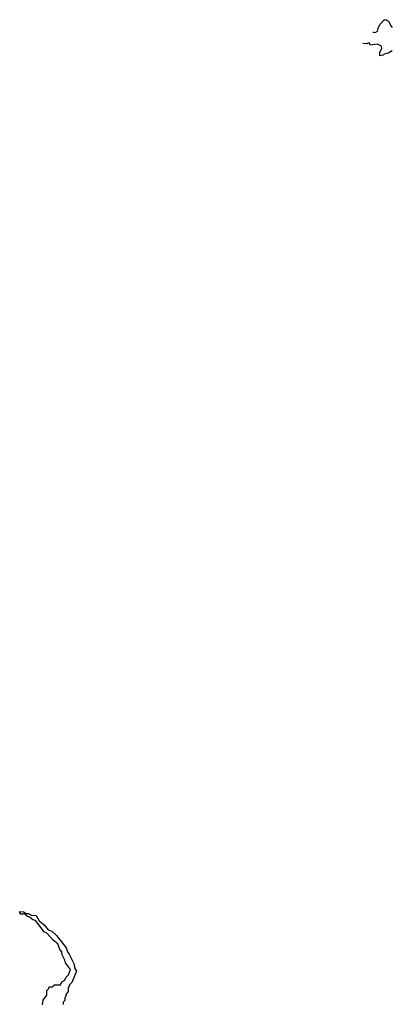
# Model space of a CAD drawing. Extents: x 2472589 to 2662339, y 701009 to 849030.
# Tile 227 of 256: x 2484293 to 2487965, y 833287 to 843030. Entities that reach past the tile are written whole.
import ezdxf

# ---------------------------------------------------------------- set-up
doc = ezdxf.new("R2010")
doc.units = 0

msp = doc.modelspace()

# ---------------------------------------------------------------- linework, layer by layer
at = {"layer": '0CON05XD'}
for points in [[(2487781.8, 842910.6), (2487786, 842906), (2487805, 842901.9), (2487827.5, 842915), (2487838.6, 842955), (2487855, 842986.2), (2487895, 843027.5), (2487915, 843030), (2487936.4, 843016.4), (2487962.5, 842965), (2487975, 842952.5)], [(2487975, 842722.5), (2487935, 842700), (2487895, 842687.5), (2487885, 842677.5), (2487852.5, 842672.5), (2487850.7, 842709.3), (2487870, 842745), (2487867.5, 842765), (2487860.7, 842770.7), (2487825, 842786.7), (2487758.3, 842778.3), (2487745, 842800), (2487718.8, 842791.2), (2487684.2, 842793.4)], [(2484517, 833283), (2484523, 833327), (2484561.7, 833378.3), (2484560, 833425), (2484580, 833445), (2484585, 833460), (2484615, 833460), (2484635, 833480), (2484695, 833480), (2484710, 833510), (2484737.5, 833525), (2484747, 833553), (2484775, 833577.5), (2484795, 833630), (2484746.6, 833696.6), (2484740, 833725), (2484711.2, 833775), (2484707.5, 833805), (2484688.8, 833828.8), (2484670, 833885), (2484627.6, 833917.6), (2484559.5, 833989.5), (2484535, 834003.3), (2484450, 834115), (2484422.7, 834122.7), (2484389.4, 834149.4), (2484365, 834160), (2484349.5, 834179.5), (2484305, 834178.9), (2484292.9, 834195), (2484293.3, 834205), (2484331.8, 834201.8), (2484355, 834186), (2484375.9, 834184.1), (2484408.9, 834168.9), (2484455, 834164.3), (2484484.5, 834114.5), (2484532.9, 834075), (2484575, 834022.5), (2484609.2, 834009.2), (2484658, 833968), (2484750.8, 833845), (2484763.8, 833805), (2484782, 833782), (2484830, 833685), (2484835, 833647.5), (2484852.5, 833615), (2484807, 833503), (2484785, 833480), (2484772.5, 833445), (2484772.5, 833415), (2484750, 833385), (2484750, 833365), (2484740, 833355), (2484737.5, 833325), (2484723, 833307), (2484722.5, 833285)]]:
    msp.add_lwpolyline(points, dxfattribs=at)

doc.saveas('drawing.dxf')
